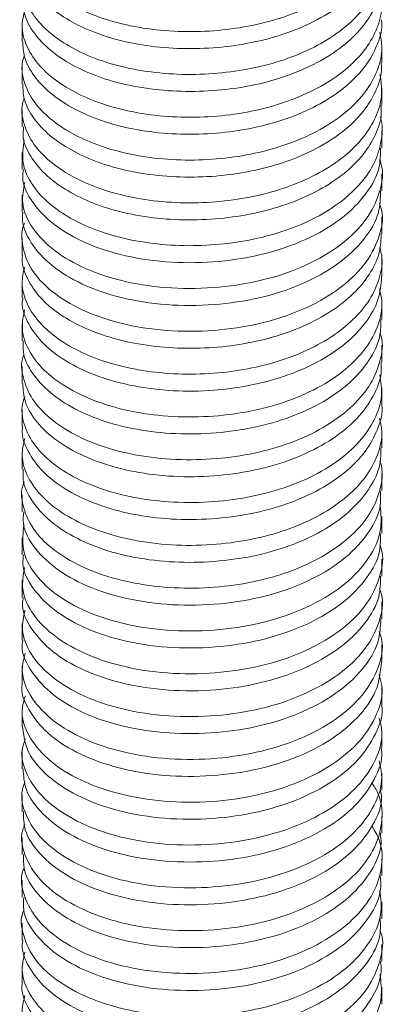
# Model space of a CAD drawing. Header units: millimetres. Extents: x 0 to 210, y 0 to 297.
# Tile 9 of 11: x 124 to 130, y 174 to 190. Entities that reach past the tile are written whole.
import ezdxf

# ---------------------------------------------------------------- set-up
doc = ezdxf.new("R2010")
doc.units = ezdxf.units.MM

msp = doc.modelspace()

# ---------------------------------------------------------------- linework, layer by layer
at = {"color": 7, "linetype": 'Continuous', "lineweight": 15}
for p, q in [((124.067, 190.018), (124.067, 189.734)), ((130.067, 189.377), (130.067, 189.661)), ((124.067, 189.303), (124.067, 189.019)), ((130.067, 188.662), (130.067, 188.946)), ((124.067, 188.589), (124.067, 188.305)), ((130.067, 187.948), (130.067, 188.232)), ((124.067, 187.875), (124.067, 187.591)), ((130.067, 187.233), (130.067, 187.517)), ((124.067, 187.16), (124.067, 186.876)), ((130.067, 186.519), (130.067, 186.803)), ((124.067, 186.446), (124.067, 186.162)), ((130.067, 185.804), (130.067, 186.088)), ((124.067, 185.731), (124.067, 185.447)), ((130.067, 185.09), (130.067, 185.374)), ((124.067, 185.017), (124.067, 184.733)), ((130.067, 184.375), (130.067, 184.659)), ((124.067, 184.302), (124.067, 184.018)), ((130.067, 183.661), (130.067, 183.945)), ((124.067, 183.588), (124.067, 183.304)), ((130.067, 182.946), (130.067, 183.23)), ((124.067, 182.873), (124.067, 182.589)), ((130.067, 182.232), (130.067, 182.516)), ((124.067, 182.159), (124.067, 181.875)), ((130.067, 181.518), (130.067, 181.802)), ((124.067, 181.444), (124.067, 181.16)), ((130.067, 180.803), (130.067, 181.087)), ((124.067, 180.73), (124.067, 180.446)), ((130.067, 180.089), (130.067, 180.373)), ((124.067, 180.015), (124.067, 179.731)), ((130.067, 179.374), (130.067, 179.658)), ((124.067, 179.301), (124.067, 179.017)), ((130.067, 178.659), (130.067, 178.944)), ((124.067, 178.586), (124.067, 178.302)), ((130.067, 177.945), (130.067, 178.229)), ((124.067, 177.872), (124.067, 177.588)), ((130.067, 177.231), (130.067, 177.515)), ((124.067, 177.157), (124.067, 176.873)), ((130.067, 176.516), (130.067, 176.8)), ((124.067, 176.443), (124.067, 176.159)), ((130.067, 175.802), (130.067, 176.086)), ((124.067, 175.729), (124.067, 175.445)), ((130.067, 175.087), (130.067, 175.371)), ((124.067, 175.014), (124.067, 174.73)), ((130.067, 174.373), (130.067, 174.657)), ((124.067, 174.3), (124.067, 174.015)), ((130.067, 173.658), (130.067, 173.942))]:
    msp.add_line(p, q, dxfattribs=at)
for points, knots in [([(130.041, 191.996), (130.048, 191.972), (130.091, 191.829), (130.054, 191.563), (129.93, 191.214), (129.687, 190.881), (129.34, 190.576), (128.899, 190.314), (128.391, 190.11), (127.841, 189.972), (127.262, 189.896), (126.666, 189.884), (126.078, 189.941), (125.534, 190.063), (125.059, 190.242), (124.661, 190.47), (124.351, 190.739), (124.14, 191.042), (124.06, 191.36), (124.052, 191.581), (124.101, 191.686), (124.101, 191.688)], [0, 0, 0, 0, 0.011606, 0.069717, 0.125921, 0.18336, 0.242343, 0.301724, 0.360312, 0.417005, 0.473758, 0.532379, 0.591765, 0.650723, 0.70811, 0.764337, 0.82249, 0.881765, 0.940983, 0.99897, 1, 1, 1, 1]), ([(124.073, 191.163), (124.071, 191.15), (124.052, 191.03), (124.129, 190.802), (124.312, 190.496), (124.612, 190.222), (124.998, 189.987), (125.462, 189.801), (125.998, 189.67), (126.581, 189.604), (127.178, 189.606), (127.761, 189.673), (128.316, 189.803), (128.83, 189.997), (129.283, 190.251), (129.646, 190.552), (129.899, 190.881), (130.046, 191.206), (130.054, 191.422), (130.058, 191.52)], [0, 0, 0, 0, 0.007202, 0.071094, 0.135232, 0.198334, 0.259307, 0.321001, 0.384557, 0.448758, 0.512313, 0.574007, 0.63498, 0.698082, 0.762221, 0.826112, 0.888502, 0.949172, 1, 1, 1, 1]), ([(130.035, 191.29), (130.047, 191.246), (130.09, 191.082), (130.044, 190.798), (129.902, 190.451), (129.645, 190.122), (129.283, 189.821), (128.83, 189.567), (128.316, 189.372), (127.761, 189.243), (127.178, 189.176), (126.581, 189.173), (125.998, 189.24), (125.462, 189.37), (124.998, 189.557), (124.612, 189.791), (124.314, 190.065), (124.124, 190.372), (124.045, 190.677), (124.086, 190.874), (124.105, 190.963)], [0, 0, 0, 0, 0.021378, 0.079257, 0.135409, 0.193153, 0.252286, 0.311648, 0.370051, 0.426484, 0.483583, 0.542405, 0.601825, 0.660648, 0.717748, 0.77418, 0.832583, 0.891945, 0.951078, 1, 1, 1, 1]), ([(124.069, 190.448), (124.079, 190.344), (124.1, 190.13), (124.282, 189.823), (124.563, 189.544), (124.938, 189.304), (125.392, 189.11), (125.918, 188.971), (126.496, 188.895), (127.094, 188.887), (127.679, 188.945), (128.239, 189.066), (128.76, 189.251), (129.223, 189.497), (129.6, 189.793), (129.869, 190.119), (130.037, 190.458), (130.056, 190.691), (130.065, 190.806)], [0, 0, 0, 0, 0.061981, 0.126162, 0.189486, 0.250763, 0.312104, 0.375464, 0.439651, 0.503375, 0.565401, 0.626174, 0.689028, 0.753096, 0.8171, 0.879775, 0.94047, 1, 1, 1, 1]), ([(130.033, 190.585), (130.047, 190.52), (130.089, 190.336), (130.031, 190.033), (129.872, 189.688), (129.599, 189.362), (129.223, 189.067), (128.76, 188.821), (128.239, 188.635), (127.679, 188.515), (127.094, 188.457), (126.496, 188.464), (125.918, 188.54), (125.392, 188.679), (124.938, 188.873), (124.564, 189.113), (124.279, 189.393), (124.107, 189.702), (124.045, 189.988), (124.089, 190.164), (124.107, 190.233)], [0, 0, 0, 0, 0.031198, 0.088882, 0.145137, 0.203225, 0.262547, 0.321926, 0.380182, 0.436508, 0.493995, 0.553056, 0.612546, 0.671271, 0.728123, 0.784916, 0.843606, 0.903092, 0.962178, 1, 1, 1, 1]), ([(124.075, 189.734), (124.08, 189.645), (124.09, 189.446), (124.25, 189.152), (124.517, 188.867), (124.88, 188.621), (125.323, 188.419), (125.839, 188.272), (126.412, 188.187), (127.009, 188.17), (127.597, 188.219), (128.161, 188.33), (128.689, 188.506), (129.162, 188.745), (129.552, 189.034), (129.841, 189.356), (130.01, 189.699), (130.082, 189.947), (130.063, 190.079), (130.062, 190.091)], [0, 0, 0, 0, 0.05287, 0.11707, 0.180593, 0.242226, 0.303246, 0.366388, 0.430536, 0.494405, 0.556742, 0.617419, 0.680004, 0.743976, 0.808069, 0.871006, 0.931833, 0.993754, 1, 1, 1, 1]), ([(130.033, 189.88), (130.049, 189.795), (130.088, 189.59), (130.015, 189.268), (129.84, 188.926), (129.552, 188.603), (129.162, 188.314), (128.689, 188.076), (128.161, 187.9), (127.597, 187.789), (127.009, 187.739), (126.412, 187.756), (125.839, 187.842), (125.323, 187.989), (124.88, 188.19), (124.518, 188.436), (124.247, 188.721), (124.093, 189.033), (124.044, 189.3), (124.09, 189.454), (124.104, 189.502)], [0, 0, 0, 0, 0.041056, 0.09853, 0.154987, 0.213404, 0.272894, 0.33227, 0.39036, 0.446679, 0.504539, 0.56382, 0.62336, 0.681968, 0.738605, 0.795811, 0.854771, 0.91436, 0.97338, 1, 1, 1, 1]), ([(124.08, 189.02), (124.08, 188.946), (124.081, 188.763), (124.221, 188.48), (124.472, 188.19), (124.823, 187.939), (125.255, 187.73), (125.761, 187.575), (126.328, 187.48), (126.924, 187.453), (127.514, 187.494), (128.083, 187.596), (128.616, 187.763), (129.099, 187.993), (129.502, 188.276), (129.806, 188.595), (129.993, 188.934), (130.076, 189.199), (130.06, 189.347), (130.056, 189.376)], [0, 0, 0, 0, 0.043755, 0.107947, 0.171644, 0.233613, 0.294415, 0.357316, 0.421398, 0.485386, 0.548013, 0.608697, 0.670991, 0.734841, 0.798996, 0.862173, 0.923234, 0.984817, 1, 1, 1, 1]), ([(130.037, 189.175), (130.053, 189.069), (130.086, 188.845), (129.997, 188.504), (129.805, 188.164), (129.503, 187.845), (129.099, 187.562), (128.616, 187.332), (128.083, 187.165), (127.514, 187.063), (126.924, 187.023), (126.328, 187.05), (125.761, 187.145), (125.255, 187.3), (124.823, 187.508), (124.473, 187.76), (124.217, 188.05), (124.081, 188.364), (124.045, 188.615), (124.091, 188.753), (124.101, 188.785)], [0, 0, 0, 0, 0.0508262, 0.1079288, 0.1645472, 0.2231274, 0.2826158, 0.3418201, 0.3995818, 0.4558514, 0.5139218, 0.573254, 0.6326745, 0.6909991, 0.7473771, 0.8048382, 0.8639008, 0.9234229, 0.9822083, 1, 1, 1, 1]), ([(124.092, 188.305), (124.086, 188.246), (124.067, 188.079), (124.196, 187.81), (124.429, 187.515), (124.768, 187.258), (125.189, 187.043), (125.685, 186.879), (126.245, 186.775), (126.839, 186.738), (127.431, 186.77), (128.003, 186.863), (128.543, 187.021), (129.035, 187.242), (129.451, 187.518), (129.77, 187.833), (129.973, 188.171), (130.07, 188.45), (130.057, 188.615), (130.053, 188.662)], [0, 0, 0, 0, 0.034579, 0.098741, 0.162592, 0.22488, 0.285571, 0.348211, 0.412207, 0.476292, 0.539189, 0.59999, 0.661974, 0.72568, 0.789877, 0.853273, 0.914672, 0.975903, 1, 1, 1, 1]), ([(130.042, 188.465), (130.043, 188.463), (130.088, 188.341), (130.07, 188.094), (129.98, 187.741), (129.768, 187.403), (129.451, 187.088), (129.035, 186.812), (128.543, 186.59), (128.003, 186.433), (127.431, 186.339), (126.839, 186.308), (126.245, 186.345), (125.685, 186.449), (125.189, 186.612), (124.768, 186.827), (124.43, 187.085), (124.193, 187.379), (124.048, 187.719), (124.083, 187.958), (124.101, 188.088)], [0, 0, 0, 0, 0.0009833, 0.0594649, 0.116037, 0.1727639, 0.2313359, 0.2906471, 0.3495059, 0.4067733, 0.4629475, 0.5210588, 0.5802672, 0.639393, 0.6972662, 0.7533388, 0.8108878, 0.8698792, 0.9291589, 1, 1, 1, 1]), ([(124.089, 187.59), (124.083, 187.547), (124.056, 187.359), (124.223, 187.034), (124.58, 186.658), (125.116, 186.348), (125.784, 186.131), (126.551, 186.024), (127.346, 186.038), (128.116, 186.166), (128.819, 186.408), (129.41, 186.755), (129.824, 187.177), (130.048, 187.583), (130.044, 187.845), (130.043, 187.948)], [0, 0, 0, 0, 0.025525, 0.111019, 0.19553, 0.276844, 0.360372, 0.445875, 0.530342, 0.611632, 0.69522, 0.780731, 0.865153, 0.946421, 1, 1, 1, 1]), ([(130.031, 187.751), (130.039, 187.731), (130.11, 187.554), (130.047, 187.208), (129.832, 186.747), (129.408, 186.325), (128.82, 185.978), (128.116, 185.735), (127.346, 185.608), (126.55, 185.594), (125.784, 185.701), (125.116, 185.918), (124.581, 186.227), (124.217, 186.603), (124.039, 187.002), (124.088, 187.263), (124.11, 187.38)], [0, 0, 0, 0, 0.009625, 0.086793, 0.161765, 0.239646, 0.318532, 0.395645, 0.470637, 0.54856, 0.627439, 0.704496, 0.779511, 0.857475, 0.936345, 1, 1, 1, 1]), ([(124.078, 186.876), (124.075, 186.848), (124.055, 186.676), (124.193, 186.363), (124.532, 185.98), (125.052, 185.663), (125.707, 185.435), (126.466, 185.315), (127.262, 185.317), (128.037, 185.432), (128.749, 185.662), (129.354, 186), (129.789, 186.415), (130.037, 186.835), (130.044, 187.113), (130.048, 187.234)], [0, 0, 0, 0, 0.016513, 0.101926, 0.18668, 0.26819, 0.351337, 0.436766, 0.521481, 0.602951, 0.686163, 0.771606, 0.856281, 0.937713, 1, 1, 1, 1]), ([(130.026, 187.029), (130.039, 186.994), (130.109, 186.802), (130.033, 186.443), (129.796, 185.985), (129.352, 185.569), (128.749, 185.232), (128.037, 185.002), (127.262, 184.886), (126.466, 184.885), (125.707, 185.005), (125.052, 185.233), (124.535, 185.55), (124.182, 185.933), (124.059, 186.321), (124.053, 186.581), (124.103, 186.689), (124.105, 186.694)], [0, 0, 0, 0, 0.016877, 0.093373, 0.168175, 0.245956, 0.324443, 0.40088, 0.475717, 0.553534, 0.632008, 0.708385, 0.783259, 0.861112, 0.939572, 0.997222, 1, 1, 1, 1]), ([(124.073, 186.161), (124.071, 186.149), (124.052, 186.028), (124.13, 185.8), (124.313, 185.493), (124.613, 185.219), (124.999, 184.985), (125.464, 184.799), (126, 184.668), (126.584, 184.602), (127.181, 184.605), (127.763, 184.672), (128.318, 184.802), (128.832, 184.997), (129.284, 185.251), (129.647, 185.552), (129.899, 185.881), (130.046, 186.206), (130.054, 186.421), (130.058, 186.519)], [0, 0, 0, 0, 0.007469, 0.071365, 0.135501, 0.198596, 0.259562, 0.321266, 0.384827, 0.449028, 0.512578, 0.574261, 0.635243, 0.698351, 0.762491, 0.826379, 0.88876, 0.949431, 1, 1, 1, 1]), ([(130.035, 186.289), (130.047, 186.245), (130.09, 186.082), (130.044, 185.798), (129.903, 185.451), (129.646, 185.122), (129.285, 184.821), (128.832, 184.566), (128.318, 184.372), (127.763, 184.242), (127.181, 184.174), (126.584, 184.172), (126, 184.238), (125.464, 184.368), (124.999, 184.555), (124.613, 184.789), (124.315, 185.063), (124.125, 185.369), (124.045, 185.675), (124.086, 185.873), (124.105, 185.962)], [0, 0, 0, 0, 0.021088, 0.078972, 0.135122, 0.192856, 0.251983, 0.311344, 0.369751, 0.426189, 0.483276, 0.542091, 0.601509, 0.660334, 0.717441, 0.773864, 0.832258, 0.891616, 0.95075, 1, 1, 1, 1]), ([(124.079, 185.447), (124.075, 185.423), (124.053, 185.277), (124.16, 185.011), (124.403, 184.676), (124.786, 184.385), (125.271, 184.148), (125.849, 183.98), (126.498, 183.89), (127.169, 183.887), (127.825, 183.966), (128.445, 184.125), (129.006, 184.365), (129.476, 184.675), (129.816, 185.033), (130.029, 185.413), (130.053, 185.675), (130.064, 185.804)], [0, 0, 0, 0, 0.014292, 0.086307, 0.158246, 0.22832, 0.296774, 0.36772, 0.439901, 0.51149, 0.58075, 0.649776, 0.721247, 0.793447, 0.864549, 0.933109, 1, 1, 1, 1]), ([(130.03, 185.597), (130.046, 185.528), (130.092, 185.326), (130.021, 184.988), (129.819, 184.603), (129.475, 184.245), (129.007, 183.934), (128.445, 183.694), (127.825, 183.535), (127.169, 183.456), (126.498, 183.46), (125.849, 183.549), (125.271, 183.718), (124.785, 183.955), (124.405, 184.245), (124.154, 184.58), (124.042, 184.924), (124.087, 185.147), (124.107, 185.249)], [0, 0, 0, 0, 0.032944, 0.097351, 0.160556, 0.226104, 0.292664, 0.358552, 0.422187, 0.486037, 0.552035, 0.618577, 0.683982, 0.747089, 0.811689, 0.878009, 0.944399, 1, 1, 1, 1]), ([(124.086, 184.733), (124.082, 184.67), (124.073, 184.485), (124.222, 184.186), (124.512, 183.864), (124.929, 183.589), (125.446, 183.372), (126.05, 183.228), (126.711, 183.165), (127.38, 183.189), (128.027, 183.293), (128.631, 183.478), (129.167, 183.742), (129.6, 184.071), (129.895, 184.439), (130.053, 184.784), (130.051, 185.003), (130.05, 185.09)], [0, 0, 0, 0, 0.037118, 0.109307, 0.180836, 0.249975, 0.319113, 0.390641, 0.46283, 0.533853, 0.602353, 0.67232, 0.744216, 0.81626, 0.886646, 0.955004, 1, 1, 1, 1]), ([(130.039, 184.866), (130.045, 184.847), (130.097, 184.694), (130.053, 184.401), (129.901, 184.009), (129.599, 183.64), (129.168, 183.312), (128.631, 183.047), (128.027, 182.862), (127.38, 182.759), (126.711, 182.735), (126.05, 182.797), (125.446, 182.942), (124.929, 183.158), (124.514, 183.433), (124.215, 183.756), (124.072, 184.11), (124.039, 184.37), (124.095, 184.501), (124.1, 184.515)], [0, 0, 0, 0, 0.009389, 0.074958, 0.138376, 0.203676, 0.270514, 0.337215, 0.402126, 0.465676, 0.531567, 0.59854, 0.664899, 0.729041, 0.793184, 0.859545, 0.926517, 0.992407, 1, 1, 1, 1]), ([(124.077, 184.019), (124.083, 183.917), (124.097, 183.693), (124.3, 183.364), (124.633, 183.056), (125.083, 182.798), (125.629, 182.604), (126.256, 182.484), (126.925, 182.449), (127.59, 182.499), (128.225, 182.628), (128.811, 182.839), (129.318, 183.126), (129.711, 183.47), (129.959, 183.847), (130.074, 184.154), (130.055, 184.331), (130.051, 184.375)], [0, 0, 0, 0, 0.060059, 0.132238, 0.203184, 0.271637, 0.341707, 0.413644, 0.485659, 0.55595, 0.624329, 0.695091, 0.767236, 0.838943, 0.908457, 0.977259, 1, 1, 1, 1]), ([(130.036, 184.165), (130.052, 184.047), (130.087, 183.797), (129.963, 183.417), (129.71, 183.04), (129.318, 182.696), (128.811, 182.409), (128.225, 182.198), (127.59, 182.069), (126.925, 182.019), (126.256, 182.054), (125.629, 182.173), (125.083, 182.368), (124.634, 182.626), (124.296, 182.934), (124.101, 183.281), (124.039, 183.576), (124.093, 183.745), (124.109, 183.794)], [0, 0, 0, 0, 0.056364, 0.120126, 0.184548, 0.251002, 0.317862, 0.383441, 0.446811, 0.511954, 0.578693, 0.645361, 0.710298, 0.773737, 0.839487, 0.906379, 0.972722, 1, 1, 1, 1]), ([(124.077, 183.303), (124.074, 183.285), (124.051, 183.145), (124.152, 182.884), (124.389, 182.547), (124.766, 182.254), (125.247, 182.014), (125.821, 181.843), (126.467, 181.749), (127.138, 181.742), (127.796, 181.817), (128.418, 181.972), (128.983, 182.209), (129.456, 182.516), (129.809, 182.873), (130.008, 183.257), (130.091, 183.526), (130.067, 183.66), (130.067, 183.661)], [0, 0, 0, 0, 0.011008, 0.082984, 0.154968, 0.225164, 0.293572, 0.36442, 0.436584, 0.508242, 0.577644, 0.646543, 0.717937, 0.790145, 0.861336, 0.929979, 0.999714, 1, 1, 1, 1]), ([(130.028, 183.443), (130.045, 183.372), (130.094, 183.166), (130.014, 182.827), (129.807, 182.442), (129.456, 182.086), (128.983, 181.778), (128.418, 181.542), (127.796, 181.387), (127.138, 181.311), (126.467, 181.318), (125.821, 181.412), (125.247, 181.584), (124.765, 181.823), (124.39, 182.116), (124.146, 182.453), (124.041, 182.791), (124.088, 183.008), (124.109, 183.103)], [0, 0, 0, 0, 0.034336, 0.098767, 0.162189, 0.227967, 0.294683, 0.360648, 0.424307, 0.488431, 0.554639, 0.621315, 0.686775, 0.749981, 0.814839, 0.881348, 0.94785, 1, 1, 1, 1]), ([(124.086, 182.589), (124.082, 182.532), (124.07, 182.352), (124.212, 182.058), (124.496, 181.734), (124.908, 181.457), (125.42, 181.237), (126.021, 181.089), (126.68, 181.023), (127.35, 181.043), (127.998, 181.143), (128.605, 181.324), (129.145, 181.585), (129.583, 181.911), (129.885, 182.278), (130.05, 182.628), (130.051, 182.854), (130.051, 182.947)], [0, 0, 0, 0, 0.033804, 0.105979, 0.177578, 0.246862, 0.315861, 0.387315, 0.459514, 0.53063, 0.599201, 0.66904, 0.740886, 0.812964, 0.883463, 0.95181, 1, 1, 1, 1]), ([(130.036, 182.723), (130.045, 182.697), (130.097, 182.538), (130.05, 182.239), (129.89, 181.848), (129.582, 181.48), (129.145, 181.155), (128.605, 180.894), (127.998, 180.712), (127.35, 180.612), (126.68, 180.592), (126.02, 180.659), (125.42, 180.807), (124.907, 181.026), (124.498, 181.303), (124.204, 181.628), (124.071, 181.982), (124.036, 182.24), (124.096, 182.367), (124.101, 182.377)], [0, 0, 0, 0, 0.0125446, 0.077943, 0.1412834, 0.206618, 0.2734154, 0.3399982, 0.4047206, 0.4682686, 0.5341744, 0.6010842, 0.667304, 0.7312484, 0.7954565, 0.8618106, 0.9286982, 0.9944284, 1, 1, 1, 1]), ([(124.093, 181.875), (124.087, 181.81), (124.069, 181.601), (124.263, 181.259), (124.649, 180.892), (125.207, 180.594), (125.891, 180.393), (126.667, 180.303), (127.462, 180.334), (128.225, 180.478), (128.914, 180.737), (129.484, 181.098), (129.868, 181.527), (130.061, 181.914), (130.046, 182.152), (130.041, 182.232)], [0, 0, 0, 0, 0.038019, 0.123559, 0.207679, 0.288876, 0.372873, 0.458414, 0.542482, 0.623677, 0.707727, 0.793268, 0.877284, 0.958479, 1, 1, 1, 1]), ([(130.04, 181.989), (130.053, 181.846), (130.079, 181.545), (129.872, 181.096), (129.483, 180.667), (128.914, 180.307), (128.225, 180.048), (127.462, 179.904), (126.667, 179.872), (125.891, 179.962), (125.206, 180.164), (124.65, 180.461), (124.258, 180.829), (124.046, 181.242), (124.081, 181.525), (124.098, 181.663)], [0, 0, 0, 0, 0.068745, 0.144239, 0.222355, 0.30189, 0.380039, 0.455532, 0.533697, 0.613232, 0.691331, 0.766826, 0.845039, 0.924573, 1, 1, 1, 1]), ([(124.09, 181.16), (124.084, 181.111), (124.059, 180.917), (124.233, 180.588), (124.598, 180.214), (125.141, 179.908), (125.813, 179.695), (126.582, 179.592), (127.378, 179.611), (128.146, 179.743), (128.845, 179.99), (129.43, 180.341), (129.836, 180.764), (130.051, 181.166), (130.045, 181.421), (130.042, 181.518)], [0, 0, 0, 0, 0.028913, 0.114426, 0.198837, 0.2801, 0.363762, 0.449282, 0.533646, 0.614892, 0.698612, 0.784138, 0.868455, 0.949686, 1, 1, 1, 1]), ([(130.034, 181.323), (130.04, 181.309), (130.11, 181.138), (130.051, 180.796), (129.845, 180.334), (129.428, 179.91), (128.846, 179.559), (128.146, 179.312), (127.378, 179.18), (126.582, 179.162), (125.813, 179.264), (125.14, 179.477), (124.6, 179.783), (124.228, 180.157), (124.04, 180.56), (124.086, 180.827), (124.107, 180.949)], [0, 0, 0, 0, 0.006891, 0.084153, 0.159066, 0.236826, 0.3157, 0.392909, 0.467837, 0.54564, 0.624509, 0.701665, 0.776608, 0.854455, 0.933317, 1, 1, 1, 1]), ([(124.086, 180.445), (124.08, 180.412), (124.05, 180.234), (124.206, 179.916), (124.549, 179.536), (125.076, 179.222), (125.735, 178.998), (126.497, 178.883), (127.293, 178.889), (128.067, 179.009), (128.775, 179.244), (129.375, 179.585), (129.802, 180.002), (130.041, 180.417), (130.044, 180.689), (130.046, 180.804)], [0, 0, 0, 0, 0.019839, 0.105289, 0.189959, 0.271387, 0.354682, 0.440145, 0.524774, 0.606168, 0.689526, 0.775001, 0.859588, 0.94095, 1, 1, 1, 1]), ([(130.028, 180.602), (130.039, 180.572), (130.109, 180.386), (130.039, 180.031), (129.81, 179.572), (129.373, 179.154), (128.776, 178.813), (128.066, 178.578), (127.293, 178.458), (126.497, 178.452), (125.735, 178.567), (125.076, 178.791), (124.551, 179.106), (124.199, 179.486), (124.036, 179.877), (124.09, 180.128), (124.114, 180.235)], [0, 0, 0, 0, 0.014227, 0.091229, 0.16633, 0.244408, 0.323305, 0.400249, 0.47538, 0.553496, 0.632383, 0.709269, 0.78443, 0.862585, 0.941459, 1, 1, 1, 1]), ([(124.079, 179.731), (124.075, 179.712), (124.042, 179.551), (124.181, 179.246), (124.502, 178.86), (125.014, 178.537), (125.659, 178.302), (126.413, 178.175), (127.209, 178.168), (127.986, 178.276), (128.704, 178.499), (129.318, 178.829), (129.766, 179.241), (130.03, 179.669), (130.045, 179.958), (130.052, 180.089)], [0, 0, 0, 0, 0.010808, 0.096161, 0.181056, 0.262744, 0.345644, 0.431015, 0.515875, 0.597513, 0.68048, 0.765869, 0.850693, 0.932283, 1, 1, 1, 1]), ([(130.024, 179.88), (130.039, 179.836), (130.108, 179.634), (130.024, 179.266), (129.772, 178.81), (129.316, 178.399), (128.704, 178.068), (127.986, 177.846), (127.209, 177.738), (126.413, 177.744), (125.659, 177.872), (125.013, 178.107), (124.504, 178.429), (124.173, 178.815), (124.033, 179.194), (124.094, 179.429), (124.118, 179.521)], [0, 0, 0, 0, 0.021576, 0.098294, 0.173678, 0.25205, 0.330943, 0.407599, 0.483028, 0.561433, 0.64031, 0.716903, 0.792378, 0.870815, 0.949675, 1, 1, 1, 1]), ([(124.069, 179.017), (124.069, 179.013), (124.034, 178.867), (124.159, 178.575), (124.457, 178.183), (124.952, 177.853), (125.585, 177.608), (126.329, 177.468), (127.124, 177.449), (127.906, 177.545), (128.631, 177.755), (129.259, 178.075), (129.727, 178.48), (130.018, 178.921), (130.046, 179.227), (130.06, 179.374)], [0, 0, 0, 0, 0.001831, 0.087051, 0.172138, 0.254183, 0.336657, 0.421901, 0.506959, 0.588937, 0.671484, 0.756752, 0.841779, 0.923693, 1, 1, 1, 1]), ([(130.021, 179.16), (130.04, 179.1), (130.106, 178.883), (130.006, 178.502), (129.732, 178.049), (129.258, 177.645), (128.632, 177.325), (127.906, 177.114), (127.124, 177.018), (126.329, 177.038), (125.585, 177.178), (124.952, 177.423), (124.459, 177.753), (124.15, 178.145), (124.03, 178.51), (124.097, 178.73), (124.12, 178.806)], [0, 0, 0, 0, 0.02894, 0.105352, 0.181114, 0.259754, 0.338616, 0.414962, 0.490782, 0.569451, 0.648291, 0.72457, 0.800452, 0.879148, 0.957966, 1, 1, 1, 1]), ([(124.075, 178.303), (124.089, 178.171), (124.119, 177.894), (124.421, 177.508), (124.891, 177.17), (125.512, 176.915), (126.246, 176.763), (127.039, 176.73), (127.824, 176.815), (128.559, 177.013), (129.197, 177.322), (129.693, 177.719), (129.978, 178.168), (130.099, 178.492), (130.065, 178.654), (130.064, 178.659)], [0, 0, 0, 0, 0.077953, 0.1632, 0.245681, 0.327719, 0.412804, 0.498026, 0.580434, 0.662541, 0.747654, 0.832852, 0.915186, 0.997363, 1, 1, 1, 1]), ([(130.021, 178.439), (130.041, 178.364), (130.102, 178.132), (129.986, 177.738), (129.69, 177.289), (129.197, 176.891), (128.558, 176.582), (127.824, 176.385), (127.039, 176.3), (126.246, 176.333), (125.511, 176.484), (124.892, 176.74), (124.416, 177.078), (124.129, 177.475), (124.028, 177.827), (124.098, 178.03), (124.119, 178.091)], [0, 0, 0, 0, 0.036321, 0.112407, 0.188639, 0.267522, 0.346327, 0.422348, 0.498649, 0.577555, 0.656333, 0.73229, 0.808659, 0.887587, 0.966338, 1, 1, 1, 1]), ([(124.083, 177.589), (124.09, 177.472), (124.106, 177.211), (124.381, 176.833), (124.833, 176.489), (125.44, 176.223), (126.163, 176.06), (126.954, 176.014), (127.742, 176.086), (128.484, 176.272), (129.135, 176.57), (129.648, 176.959), (129.958, 177.405), (130.091, 177.743), (130.059, 177.922), (130.055, 177.944)], [0, 0, 0, 0, 0.068832, 0.154205, 0.237111, 0.318794, 0.403686, 0.489041, 0.571879, 0.653614, 0.738541, 0.823876, 0.906644, 0.988435, 1, 1, 1, 1]), ([(130.022, 177.719), (130.043, 177.629), (130.099, 177.381), (129.964, 176.974), (129.647, 176.529), (129.135, 176.139), (128.484, 175.841), (127.742, 175.656), (126.954, 175.583), (126.163, 175.629), (125.439, 175.792), (124.835, 176.058), (124.375, 176.403), (124.111, 176.805), (124.027, 177.143), (124.099, 177.33), (124.116, 177.375)], [0, 0, 0, 0, 0.04373, 0.119545, 0.196266, 0.275366, 0.354088, 0.429852, 0.506637, 0.585755, 0.664445, 0.74016, 0.817009, 0.896144, 0.974801, 1, 1, 1, 1]), ([(129.9, 177.359), (129.939, 177.297), (130.074, 177.081), (130.088, 176.684), (129.947, 176.211), (129.598, 175.769), (129.072, 175.388), (128.408, 175.102), (127.66, 174.928), (126.869, 174.868), (126.082, 174.927), (125.369, 175.102), (124.778, 175.377), (124.336, 175.729), (124.096, 176.136), (124.026, 176.46), (124.098, 176.629), (124.111, 176.659)], [0, 0, 0, 0, 0.030011, 0.104258, 0.175662, 0.248532, 0.323385, 0.397598, 0.468967, 0.541894, 0.616759, 0.690936, 0.762274, 0.835256, 0.910133, 0.984274, 1, 1, 1, 1]), ([(124.089, 176.874), (124.09, 176.773), (124.094, 176.527), (124.343, 176.159), (124.776, 175.808), (125.369, 175.532), (126.081, 175.357), (126.869, 175.298), (127.66, 175.359), (128.408, 175.532), (129.071, 175.818), (129.602, 176.2), (129.934, 176.641), (130.083, 176.994), (130.054, 177.19), (130.048, 177.23)], [0, 0, 0, 0, 0.059696, 0.14516, 0.228462, 0.309886, 0.394552, 0.480003, 0.563242, 0.644703, 0.729409, 0.814846, 0.89802, 0.97952, 1, 1, 1, 1]), ([(129.903, 176.636), (129.948, 176.559), (130.082, 176.328), (130.083, 175.918), (129.918, 175.448), (129.551, 175.011), (129.007, 174.638), (128.331, 174.363), (127.577, 174.202), (126.784, 174.154), (126.001, 174.226), (125.299, 174.412), (124.724, 174.697), (124.299, 175.056), (124.083, 175.466), (124.026, 175.776), (124.096, 175.929), (124.103, 175.943)], [0, 0, 0, 0, 0.036714, 0.11087, 0.182226, 0.255552, 0.330594, 0.404712, 0.476048, 0.549426, 0.624475, 0.698553, 0.76987, 0.8433, 0.918355, 0.992392, 1, 1, 1, 1]), ([(124.092, 176.159), (124.09, 176.074), (124.083, 175.843), (124.308, 175.486), (124.722, 175.128), (125.3, 174.843), (126.001, 174.656), (126.784, 174.584), (127.577, 174.633), (128.332, 174.793), (129.006, 175.068), (129.554, 175.441), (129.908, 175.878), (130.074, 176.245), (130.05, 176.459), (130.043, 176.516)], [0, 0, 0, 0, 0.050555, 0.136075, 0.219743, 0.301005, 0.385411, 0.470925, 0.554534, 0.635816, 0.720268, 0.805774, 0.889323, 0.970629, 1, 1, 1, 1]), ([(124.093, 175.445), (124.088, 175.374), (124.072, 175.159), (124.275, 174.813), (124.668, 174.448), (125.232, 174.154), (125.921, 173.956), (126.699, 173.872), (127.493, 173.907), (128.254, 174.056), (128.939, 174.319), (129.503, 174.683), (129.879, 175.115), (130.065, 175.497), (130.047, 175.728), (130.041, 175.802)], [0, 0, 0, 0, 0.041421, 0.126962, 0.210965, 0.292161, 0.376276, 0.461816, 0.545765, 0.626966, 0.711131, 0.796669, 0.880564, 0.961771, 1, 1, 1, 1]), ([(130.037, 175.561), (130.052, 175.423), (130.082, 175.128), (129.883, 174.684), (129.502, 174.253), (128.939, 173.889), (128.254, 173.626), (127.493, 173.477), (126.699, 173.441), (125.921, 173.526), (125.231, 173.724), (124.671, 174.018), (124.264, 174.383), (124.073, 174.797), (124.026, 175.093), (124.094, 175.231), (124.094, 175.231)], [0, 0, 0, 0, 0.066003, 0.141504, 0.219504, 0.299032, 0.377283, 0.452778, 0.530828, 0.610357, 0.688561, 0.764052, 0.842152, 0.921683, 0.999839, 1, 1, 1, 1]), ([(124.079, 174.729), (124.075, 174.707), (124.05, 174.556), (124.166, 174.279), (124.431, 173.928), (124.85, 173.628), (125.38, 173.39), (126.009, 173.23), (126.704, 173.161), (127.438, 173.189), (128.176, 173.32), (128.871, 173.572), (129.451, 173.926), (129.848, 174.352), (130.055, 174.748), (130.045, 174.997), (130.041, 175.088)], [0, 0, 0, 0, 0.013438, 0.08933, 0.165054, 0.238533, 0.311006, 0.386222, 0.462295, 0.537095, 0.618284, 0.702104, 0.787612, 0.871793, 0.952973, 1, 1, 1, 1]), ([(130.036, 174.896), (130.04, 174.887), (130.11, 174.722), (130.055, 174.385), (129.858, 173.922), (129.448, 173.496), (128.871, 173.141), (128.175, 172.89), (127.438, 172.758), (126.704, 172.731), (126.009, 172.8), (125.38, 172.959), (124.849, 173.198), (124.433, 173.498), (124.16, 173.848), (124.039, 174.202), (124.089, 174.429), (124.11, 174.527)], [0, 0, 0, 0, 0.004151, 0.081348, 0.156064, 0.233543, 0.312243, 0.389389, 0.464114, 0.532959, 0.602975, 0.672202, 0.738906, 0.806534, 0.876229, 0.946079, 1, 1, 1, 1]), ([(124.072, 174.015), (124.07, 174.008), (124.043, 173.873), (124.146, 173.609), (124.39, 173.254), (124.793, 172.947), (125.311, 172.7), (125.929, 172.53), (126.619, 172.45), (127.326, 172.465), (128.01, 172.57), (128.648, 172.765), (129.207, 173.048), (129.65, 173.399), (129.936, 173.793), (130.071, 174.123), (130.053, 174.318), (130.048, 174.372)], [0, 0, 0, 0, 0.004433, 0.080182, 0.15602, 0.229849, 0.302072, 0.377025, 0.453089, 0.528131, 0.600424, 0.674126, 0.74992, 0.825716, 0.899425, 0.971715, 1, 1, 1, 1]), ([(130.037, 174.156), (130.053, 174.03), (130.086, 173.763), (129.94, 173.362), (129.649, 172.969), (129.208, 172.617), (128.648, 172.335), (128.01, 172.14), (127.326, 172.035), (126.619, 172.019), (125.929, 172.1), (125.311, 172.269), (124.793, 172.516), (124.392, 172.823), (124.138, 173.178), (124.037, 173.517), (124.092, 173.726), (124.114, 173.807)], [0, 0, 0, 0, 0.060313, 0.12719, 0.195381, 0.265503, 0.335623, 0.403807, 0.470688, 0.540112, 0.610482, 0.679824, 0.746639, 0.814942, 0.885102, 0.95518, 1, 1, 1, 1])]:
    msp.add_open_spline(points, degree=3, knots=knots, dxfattribs=at)

doc.saveas('drawing.dxf')
